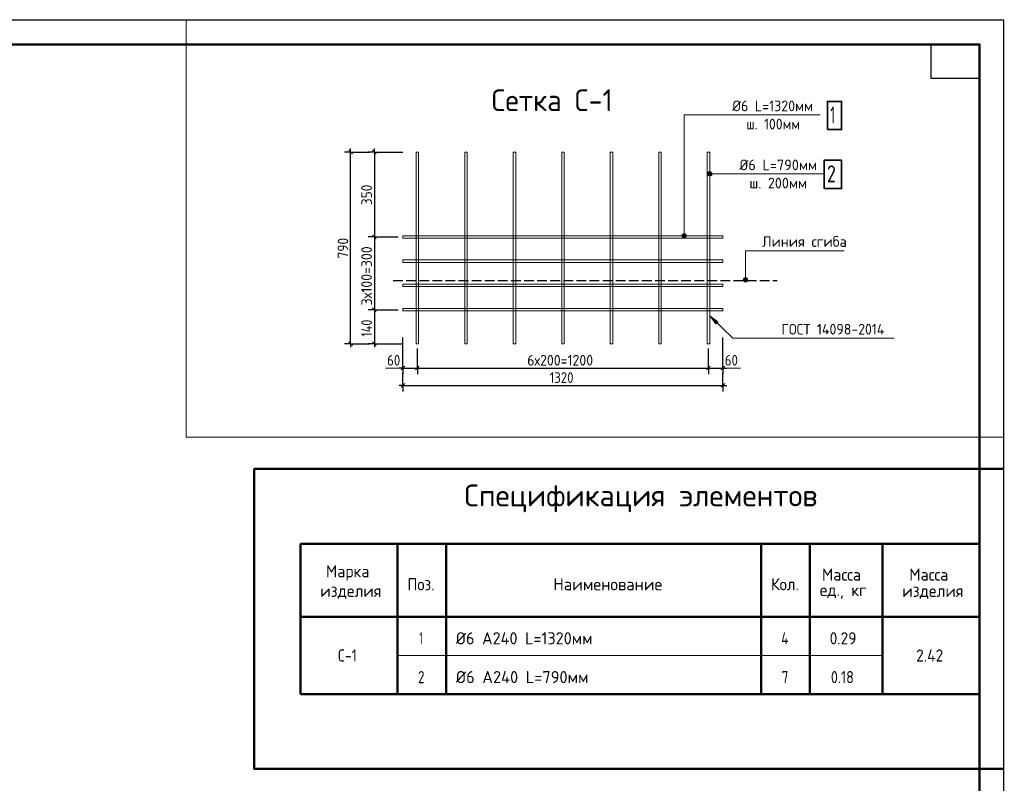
# Model space of a CAD drawing. Header units: millimetres. Extents: x 0 to 21005, y 0 to 14855.
# Tile 18 of 18: x 10855 to 21005, y 6983 to 14855. Entities that reach past the tile are written whole.
import ezdxf

# ---------------------------------------------------------------- set-up
doc = ezdxf.new("R2010")
doc.units = ezdxf.units.MM
doc.linetypes.add('______2', pattern=[135, 100, -35])
for name, color, linetype, lineweight in [('Standard', 7, 'Continuous', 25), ('Общий01', 7, 'Continuous', 13), ('Примечания', 7, 'Continuous', 13), ('Размерная линия_ общее', 7, 'Continuous', 13), ('Текст_ общее', 7, 'Continuous', 25)]:
    doc.layers.add(name, color=color, linetype=linetype, lineweight=lineweight)
doc.styles.add('ISOCPEUR', font='txt')

msp = doc.modelspace()

# ---------------------------------------------------------------- hatches: boundary and pattern name
at = {"layer": 'Standard', "linetype": 'Continuous', "lineweight": 13, "transparency": 33554687}
for points in [[(17948, 13254), (17948, 13276), (17945, 13265)], [(17956, 13246), (17956, 13285), (17948, 13276)], [(17956, 13246), (17948, 13276), (17948, 13254)], [(17968, 13243), (17968, 13288), (17956, 13285)], [(17968, 13243), (17956, 13285), (17956, 13246)], [(17979, 13246), (17979, 13285), (17968, 13288)], [(17979, 13246), (17968, 13288), (17968, 13243)], [(17987, 13254), (17987, 13276), (17979, 13285)], [(17987, 13254), (17979, 13285), (17979, 13246)], [(17987, 13276), (17987, 13254), (17990, 13265)], [(17726, 12639), (17687, 12639), (17684, 12628)], [(17726, 12639), (17684, 12628), (17729, 12628)], [(17729, 12628), (17684, 12628), (17687, 12616)], [(17718, 12647), (17695, 12647), (17687, 12639)], [(17718, 12647), (17687, 12639), (17726, 12639)], [(17729, 12628), (17687, 12616), (17726, 12616)], [(17726, 12616), (17687, 12616), (17695, 12608)], [(17695, 12647), (17718, 12647), (17706, 12650)], [(17726, 12616), (17695, 12608), (17718, 12608)], [(17718, 12608), (17695, 12608), (17706, 12605)], [(18357, 12184), (18318, 12184), (18315, 12173)], [(18357, 12184), (18315, 12173), (18360, 12173)], [(18348, 12192), (18326, 12192), (18318, 12184)], [(18348, 12192), (18318, 12184), (18357, 12184)], [(18326, 12192), (18348, 12192), (18337, 12196)], [(18360, 12173), (18315, 12173), (18318, 12162)], [(18360, 12173), (18318, 12162), (18357, 12162)], [(18357, 12162), (18318, 12162), (18326, 12154)], [(18357, 12162), (18326, 12154), (18348, 12154)], [(18348, 12154), (18326, 12154), (18337, 12151)], [(18053, 11740), (17968, 11803), (18032, 11719)]]:
    msp.add_hatch(color=7, dxfattribs=at).paths.add_polyline_path(points)

# ---------------------------------------------------------------- linework, layer by layer
at = {"layer": 'Standard', "color": 7, "linetype": 'Continuous', "lineweight": 35, "transparency": 33554687}
for p, q in [((20750, 13800), (20750, 10250)), ((20750, 13600), (20750, 10050))]:
    msp.add_line(p, q, dxfattribs=at)
at = {"layer": 'Standard', "color": 7, "linetype": 'Continuous', "lineweight": 50, "transparency": 33554687}
for p, q in [((20750, 13550), (20750, 11600)), ((13750, 9450), (13750, 8700)), ((13750, 9450), (20750, 9450)), ((14750, 9450), (14750, 7900)), ((15250, 9450), (15250, 7900)), ((18500, 9450), (18500, 7900)), ((19000, 9450), (19000, 7900)), ((19750, 9450), (19750, 7900)), ((20750, 9450), (20750, 8700)), ((13750, 8700), (20750, 8700)), ((13750, 8700), (20750, 8700)), ((13750, 8700), (13750, 7900)), ((20750, 8700), (20750, 7900)), ((13750, 7900), (20750, 7900))]:
    msp.add_line(p, q, dxfattribs=at)
at = {"layer": 'Standard', "color": 7, "linetype": 'Continuous', "lineweight": 13, "transparency": 33554687}
for p, q in [((17945, 13265), (17945, 13265)), ((17968, 13288), (17968, 13288)), ((17968, 13243), (17968, 13243)), ((17990, 13265), (17990, 13265)), ((17684, 12628), (17684, 12628)), ((17706, 12650), (17706, 12650)), ((17706, 12605), (17706, 12605)), ((17729, 12628), (17729, 12628)), ((18337, 12196), (18337, 12196)), ((18315, 12173), (18315, 12173)), ((18337, 12151), (18337, 12151)), ((18360, 12173), (18360, 12173)), ((17968, 11803), (17968, 11803)), ((17968, 11803), (17968, 11803)), ((17968, 11803), (17968, 11803)), ((17968, 11803), (18032, 11719)), ((18053, 11740), (17968, 11803)), ((18032, 11719), (18053, 11740)), ((18043, 11729), (18048, 11724))]:
    msp.add_line(p, q, dxfattribs=at)
at = {"layer": 'Standard', "color": 7, "linetype": '______2', "lineweight": -3, "transparency": 33554687}
msp.add_line((14705, 12165), (18663, 12165), dxfattribs=at)
at = {"layer": 'Standard', "color": 7, "linetype": 'Continuous', "lineweight": 25, "transparency": 33554687}
for points in [[(0, 0), (21000, 0), (21000, 14850), (0, 14850), (0, 0)], [(20750, 14600), (20750, 14250), (20250, 14250), (20250, 14600), (20750, 14600)]]:
    msp.add_lwpolyline(points, close=True, dxfattribs=at)
at = {"layer": 'Standard', "color": 7, "linetype": 'Continuous', "lineweight": 13, "transparency": 33554687}
for points in [[(12572, 14855), (12572, 10551), (21005, 10551)], [(19107, 13873), (17706, 13873), (17706, 12628)], [(14968, 11515), (14968, 13490), (14943, 13490), (14943, 11515), (14968, 11515)], [(15468, 11515), (15468, 13490), (15443, 13490), (15443, 11515), (15468, 11515)], [(15968, 11515), (15968, 13490), (15943, 13490), (15943, 11515), (15968, 11515)], [(16468, 11515), (16468, 13490), (16443, 13490), (16443, 11515), (16468, 11515)], [(16968, 11515), (16968, 13490), (16943, 13490), (16943, 11515), (16968, 11515)], [(17468, 11515), (17468, 13490), (17443, 13490), (17443, 11515), (17468, 11515)], [(17968, 11515), (17968, 13490), (17943, 13490), (17943, 11515), (17968, 11515)], [(19147, 13265), (18272, 13265), (17968, 13265)], [(18105, 12603), (14805, 12603), (14805, 12628), (18105, 12628), (18105, 12603)], [(19355, 12472), (18337, 12472), (18337, 12173)], [(18105, 12353), (14805, 12353), (14805, 12378), (18105, 12378), (18105, 12353)], [(18105, 12103), (14805, 12103), (14805, 12128), (18105, 12128), (18105, 12103)], [(18105, 11853), (14805, 11853), (14805, 11878), (18105, 11878), (18105, 11853)], [(19870, 11572), (18205, 11572), (17968, 11803)]]:
    msp.add_lwpolyline(points, dxfattribs=at)
at = {"layer": 'Standard', "color": 7, "linetype": 'Continuous', "lineweight": 50, "transparency": 33554687}
msp.add_lwpolyline([(1000, 14600), (20750, 14600), (20750, 250), (1000, 250), (1000, 14600)], close=True, dxfattribs=at)
msp.add_lwpolyline([(21005, 10223), (13273, 10223), (13273, 7131), (21005, 7131)], dxfattribs=at)
at = {"layer": 'Standard', "color": 7, "linetype": 'Continuous', "lineweight": 13, "transparency": 33554687}
for centre in [(17968, 13265), (17706, 12628), (18337, 12173)]:
    msp.add_circle(centre, 22.5, dxfattribs=at)
at = {"layer": 'Общий01', "color": 7, "linetype": 'Continuous', "lineweight": 13, "transparency": 33554687}
msp.add_line((14750, 8300), (19750, 8300), dxfattribs=at)
at = {"layer": 'Размерная линия_ общее', "color": 7, "linetype": 'Continuous', "lineweight": 25, "transparency": 33554687}
for p, q in [((14286, 13471), (14249, 13509)), ((14492, 13509), (14530, 13471)), ((14492, 12634), (14530, 12596)), ((14492, 11884), (14530, 11846)), ((14286, 11496), (14249, 11534)), ((14492, 11534), (14530, 11496)), ((14786, 11245), (14824, 11283)), ((14936, 11245), (14974, 11283)), ((17936, 11245), (17974, 11283)), ((18086, 11245), (18124, 11283)), ((14786, 11066), (14824, 11104)), ((18086, 11066), (18124, 11104))]:
    msp.add_line(p, q, dxfattribs=at)
at = {"layer": 'Размерная линия_ общее', "color": 7, "linetype": 'Continuous', "lineweight": -3, "transparency": 33554687}
for p, q in [((14267, 13490), (14267, 13528)), ((14511, 13490), (14511, 13528)), ((14267, 11515), (14267, 13490)), ((14511, 13490), (14511, 12615)), ((14511, 12615), (14511, 11865)), ((14511, 11865), (14511, 11515)), ((14267, 11515), (14267, 11478)), ((14511, 11515), (14511, 11478)), ((14805, 11264), (14768, 11264)), ((14805, 11264), (14955, 11264)), ((14955, 11264), (17955, 11264)), ((17955, 11264), (18105, 11264)), ((18105, 11264), (18143, 11264)), ((14805, 11085), (14768, 11085)), ((14805, 11085), (18105, 11085)), ((18105, 11085), (18143, 11085))]:
    msp.add_line(p, q, dxfattribs=at)
at = {"layer": 'Размерная линия_ общее', "color": 253, "linetype": 'Continuous', "lineweight": -3, "true_color": 0xa0a0a0, "transparency": 33554687}
for p, q in [((14267, 13490), (14205, 13490)), ((14267, 13490), (14330, 13490)), ((14267, 13490), (14461, 13490)), ((14511, 13490), (14449, 13490)), ((14511, 13490), (14574, 13490)), ((14511, 13490), (14805, 13490)), ((14511, 12615), (14449, 12615)), ((14511, 12615), (14574, 12615)), ((14511, 12615), (14755, 12615)), ((14511, 11865), (14449, 11865)), ((14511, 11865), (14574, 11865)), ((14511, 11865), (14755, 11865)), ((14267, 11515), (14205, 11515)), ((14267, 11515), (14330, 11515)), ((14267, 11515), (14461, 11515)), ((14511, 11515), (14449, 11515)), ((14511, 11515), (14574, 11515)), ((14511, 11515), (14805, 11515)), ((14805, 11264), (14805, 11327)), ((14955, 11264), (14955, 11327)), ((17955, 11264), (17955, 11327)), ((18105, 11264), (18105, 11327)), ((14805, 11264), (14805, 11202)), ((14805, 11085), (14805, 11214)), ((14955, 11264), (14955, 11202)), ((17955, 11264), (17955, 11202)), ((18105, 11264), (18105, 11202)), ((18105, 11085), (18105, 11214)), ((14805, 11085), (14805, 11147)), ((14805, 11085), (14805, 11022)), ((18105, 11085), (18105, 11147)), ((18105, 11085), (18105, 11022))]:
    msp.add_line(p, q, dxfattribs=at)
at = {"layer": 'Размерная линия_ общее', "color": 7, "linetype": 'Continuous', "lineweight": 13, "transparency": 33554687}
for p, q in [((14805, 11264), (14625, 11264)), ((18285, 11264), (18105, 11264))]:
    msp.add_line(p, q, dxfattribs=at)
at = {"layer": 'Размерная линия_ общее', "color": 253, "linetype": 'Continuous', "lineweight": -3, "true_color": 0xa0a0a0, "transparency": 33554687}
for points in [[(14805, 11264), (14805, 11273), (14805, 11273), (14805, 11273), (14805, 11273), (14805, 11578)], [(18105, 11264), (18105, 11273), (18105, 11273), (18105, 11578)], [(14955, 11264), (14955, 11273), (14955, 11273), (14955, 11273), (14955, 11273), (14955, 11465)], [(17955, 11264), (17955, 11273), (17955, 11273), (17955, 11465)]]:
    msp.add_lwpolyline(points, dxfattribs=at)
at = {"layer": 'Текст_ общее', "color": 7, "linetype": 'Continuous', "lineweight": 35, "transparency": 33554687}
for points in [[(19182, 13722), (19328, 13722), (19328, 14013), (19182, 14013), (19182, 13722)], [(19147, 13114), (19328, 13114), (19328, 13406), (19147, 13406), (19147, 13114)]]:
    msp.add_lwpolyline(points, dxfattribs=at)

# ---------------------------------------------------------------- texts
at = {"layer": 'Standard', "color": 7, "linetype": 'Continuous', "lineweight": 25, "transparency": 33554687, "attachment_point": 7, "style": 'ISOCPEUR'}
for s, insert, char_height, width in [('\\W0.95;Ø6 L=1320мм', (18201, 13911), 110, 920.9), ('\\W0.93;ш. 100мм', (18344, 13724), 110, 633.87), ('\\W0.97;Ø6 L=790мм', (18274, 13303), 110, 867.1), ('\\W0.96;ш. 200мм', (18378, 13116), 110, 657.74), ('\\W0.97;Линия сгиба', (18508, 12513), 110, 900.1), ('\\W0.94;ГОСТ 14098-2014', (18707, 11609), 110, 1195.34), ('\\W0.95;Марка', (14012, 9072), 125, 546.66), ('\\W0.95;Масса', (19125, 9072), 125, 521.72), ('\\W0.95;Масса', (20025, 9072), 125, 521.72), ('\\W0.92;Поз.', (14853, 8972), 125, 363.75), ('\\W0.98;Наименование', (16356, 8972), 125, 1160.33), ('\\W0.93;Кол.', (18600, 8972), 125, 370.09), ('\\W0.96;изделия', (13953, 8884), 125, 665.72), ('\\W0.95;ед., кг', (19103, 8884), 125, 565.43), ('\\W0.96;изделия', (19953, 8884), 125, 665.72), ('\\W0.56;1', (14974, 8415), 125, 97.22), ('\\W0.97;Ø6 А240 L=1320мм', (15351, 8415), 125, 1509.71), ('\\W0.80;4', (18705, 8415), 125, 149.93), ('\\W0.92;0.29', (19205, 8415), 125, 357.39), ('\\W0.83;С-1', (14137, 8238), 125, 288.96), ('\\W0.93;2.42', (20096, 8238), 125, 370.09), ('\\W0.78;2', (14961, 8015), 125, 136.01), ('\\W0.98;Ø6 А240 L=790мм', (15351, 8015), 125, 1448.19), ('\\W0.78;7', (18711, 8015), 125, 136), ('\\W0.85;0.18', (19217, 8015), 125, 327.67)]:
    msp.add_mtext(s, dxfattribs=dict(at, insert=insert, char_height=char_height, width=width))
at = {"layer": 'Standard', "color": 7, "linetype": 'Continuous', "lineweight": 50, "transparency": 33554687, "insert": (15439, 9777), "char_height": 225, "width": 3731.29, "attachment_point": 7, "style": 'ISOCPEUR'}
msp.add_mtext('\\W0.99;Спецификация элементов', dxfattribs=at)
at = {"layer": 'Примечания', "color": 7, "linetype": 'Continuous', "lineweight": 50, "transparency": 33554687, "insert": (15720, 13912), "char_height": 225, "width": 1522.52, "attachment_point": 7, "style": 'ISOCPEUR'}
msp.add_mtext('\\W0.94;Сетка С-1', dxfattribs=at)
at = {"layer": 'Размерная линия_ общее', "color": 7, "linetype": 'Continuous', "lineweight": 25, "transparency": 33554687, "char_height": 110, "attachment_point": 7, "rotation": 90, "style": 'ISOCPEUR'}
for s, insert, width in [('\\W0.91;350', (14486, 12943), 280.99), ('\\W0.91;790', (14242, 12393), 280.99), ('\\W0.94;3х100=300', (14486, 11910), 722.09), ('\\W0.83;140', (14486, 11586), 265.71)]:
    msp.add_mtext(s, dxfattribs=dict(at, insert=insert, width=width))
at = {"layer": 'Размерная линия_ общее', "color": 7, "linetype": 'Continuous', "lineweight": 25, "transparency": 33554687, "char_height": 110, "attachment_point": 7, "style": 'ISOCPEUR'}
for s, insert, width in [('\\W0.87;60', (14643, 11289), 201.97), ('\\W0.94;6х200=1200', (16087, 11289), 799.35), ('\\W0.87;60', (18124, 11289), 201.96), ('\\W0.87;1320', (16318, 11110), 333.45)]:
    msp.add_mtext(s, dxfattribs=dict(at, insert=insert, width=width))
at = {"layer": 'Текст_ общее', "color": 7, "linetype": 'Continuous', "lineweight": 35, "transparency": 33554687, "char_height": 175, "attachment_point": 7, "style": 'ISOCPEUR'}
for s, insert, width in [('\\W0.56;1', (19211, 13786), 136.12), ('\\W0.78;2', (19176, 13178), 190.4)]:
    msp.add_mtext(s, dxfattribs=dict(at, insert=insert, width=width))

doc.saveas('drawing.dxf')
